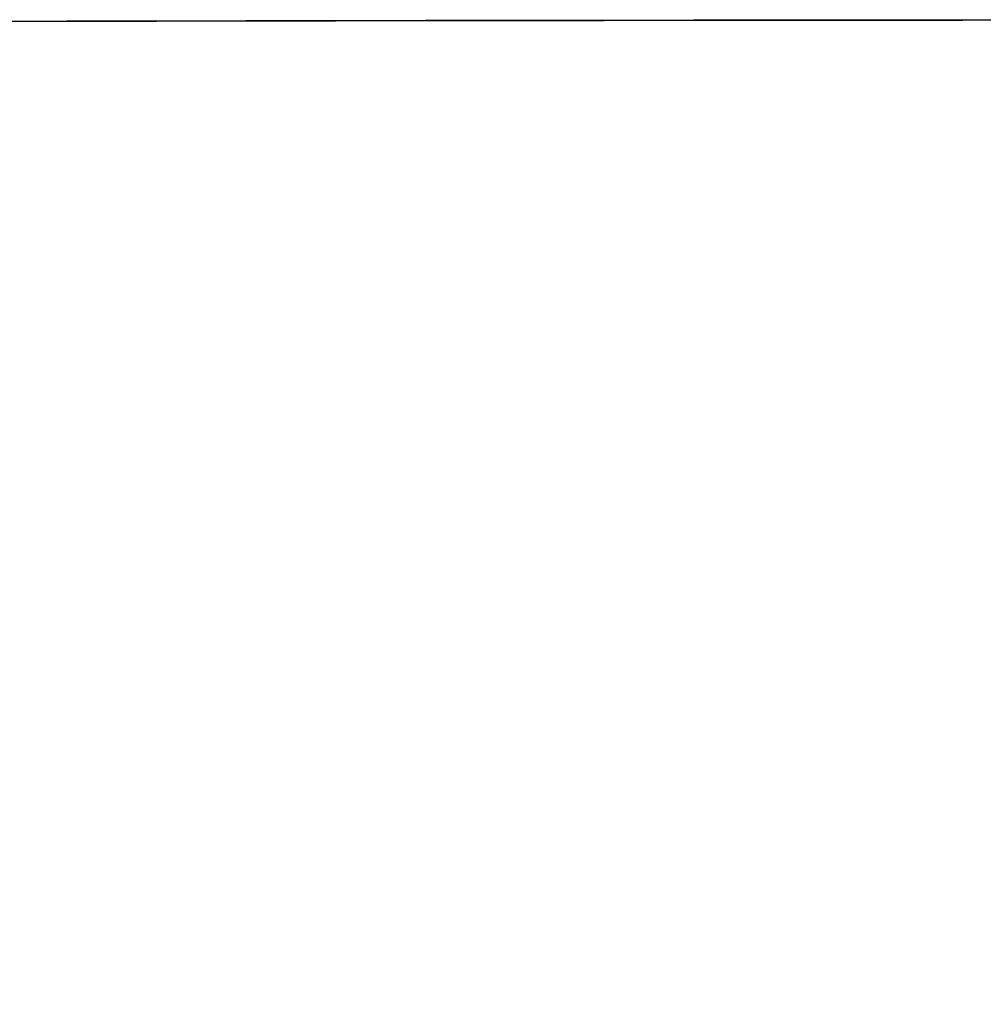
# Model space of a CAD drawing. Header units: millimetres. Extents: x 5 to 589, y 5 to 415.
# Tile 201 of 256: x 447.0431 to 447.141, y 229.8041 to 229.9041. Entities that reach past the tile are written whole.
import ezdxf

# ---------------------------------------------------------------- set-up
doc = ezdxf.new("R2010")
doc.units = ezdxf.units.MM
doc.layers.add('Sichtbar (ISO)', color=7, linetype='Continuous', lineweight=35)

msp = doc.modelspace()

# ---------------------------------------------------------------- linework, layer by layer
at = {"layer": 'Sichtbar (ISO)'}
msp.add_open_spline([(447.21162423, 211.30410256), (446.82355931, 211.30413016), (446.07016171, 211.30894412), (444.98080927, 211.33421357), (443.99776017, 211.37791352), (442.99619512, 211.44889356), (441.98733906, 211.55936567), (441.10466619, 211.71923517), (440.48108133, 211.88718743), (440.02742067, 212.03991964), (439.62307685, 212.20856833), (439.1427188, 212.44009268), (438.61108004, 212.73384067), (437.89985959, 213.20953926), (437.18191809, 213.8170127), (436.43064244, 214.61802941), (435.77036308, 215.49563793), (435.17696618, 216.52260308), (434.74716929, 217.54252228), (434.46312913, 218.54367358), (434.29311334, 219.53414575), (434.23904439, 220.4364914), (434.27123563, 221.43494558), (434.40795174, 222.45297407), (434.72348584, 223.60941455), (435.17766928, 224.68738841), (435.76250774, 225.69864058), (436.40911342, 226.56260911), (437.09967112, 227.3070202), (437.90985514, 228.01728864), (438.74691338, 228.56788456), (439.47422525, 228.93254007), (439.91698594, 229.12326991), (440.31638466, 229.26953664), (440.92733604, 229.44920699), (441.63476852, 229.58844274), (442.41533603, 229.69633133), (443.14300998, 229.76979705), (444.002358, 229.83047059), (444.98082146, 229.8740071), (446.07014685, 229.89925168), (446.82355426, 229.90407515), (447.21162386, 229.90410256)], degree=3, knots=[0.000000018, 0.000000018, 0.000000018, 0.000000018, 0.031950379, 0.062028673, 0.08970949, 0.112961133, 0.144689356, 0.173239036, 0.186744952, 0.197824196, 0.212635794, 0.222788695, 0.241721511, 0.262608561, 0.293157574, 0.318989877, 0.352914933, 0.383410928, 0.416470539, 0.443841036, 0.468957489, 0.499104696, 0.518139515, 0.551156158, 0.583488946, 0.616617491, 0.647252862, 0.679502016, 0.705310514, 0.730757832, 0.768074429, 0.787533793, 0.797698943, 0.80775609, 0.822538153, 0.850092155, 0.867044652, 0.887418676, 0.910291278, 0.937971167, 0.968049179, 0.999999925, 0.999999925, 0.999999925, 0.999999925], dxfattribs=at)

doc.saveas('drawing.dxf')
